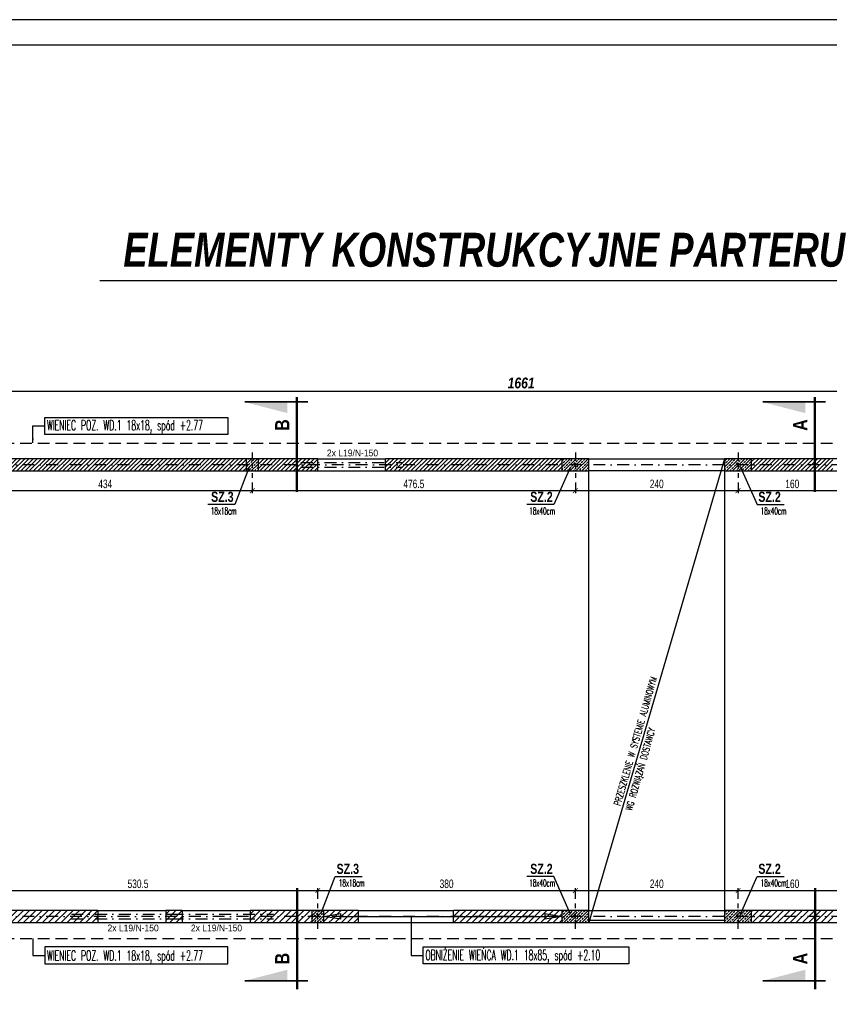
# Model space of a CAD drawing. Extents: x 10476 to 23681, y -304923 to -300723.
# Tile 8 of 25: x 15288 to 16482, y -302175 to -300723. Entities that reach past the tile are written whole.
import ezdxf

# ---------------------------------------------------------------- set-up
doc = ezdxf.new("R2010")
doc.units = 0
doc.header["$MEASUREMENT"] = 0
doc.linetypes.add('DASH', pattern=[0.75, 0.5, -0.25])
doc.linetypes.add('DASHDOT', pattern=[1, 0.5, -0.25, 0, -0.25])
doc.layers.get('0').update_dxf_attribs({"linetype": 'CONTINUOUS'})
doc.layers.get('DEFPOINTS').update_dxf_attribs({"linetype": 'CONTINUOUS'})
doc.styles.add('GRYF', font='arialbd.ttf', dxfattribs={"width": 0.8})
doc.styles.add('kursywa', font='arialbi.ttf', dxfattribs={"width": 0.8})
doc.styles.add('RAMKA', font='arial.ttf', dxfattribs={"width": 0.7})
doc.styles.get("Standard").update_dxf_attribs({"font": 'txt.shx', "width": 0.6})
doc.dimstyles.new('1-100', dxfattribs={"dimscale": 4, "dimtxt": 4, "dimasz": 2, "dimexe": 0.5, "dimexo": 1, "dimgap": 1, "dimtad": 1, "dimdec": 0, "dimrnd": 0.1, "dimdsep": 46, "dimtxsty": 'kursywa', "dimblk": 'ARCHTICK', "dimcen": 0, "dimclrd": 2, "dimclre": 2, "dimclrt": 7, "dimazin": 2, "dimtfac": 1, "dimtdec": 0, "dimtix": 1, "dimtmove": 0, "dimatfit": 3, "dimfxl": 1, "dimtolj": 1, "dimarcsym": 0})
doc.dimstyles.new('1-50', dxfattribs={"dimscale": 6.5, "dimtxt": 2, "dimasz": 1, "dimexe": 0.5, "dimexo": 1, "dimgap": 0.5, "dimtad": 1, "dimrnd": 0.5, "dimdsep": 46, "dimtxsty": 'RAMKA', "dimblk": 'ARCHTICK', "dimcen": 0, "dimclrd": 2, "dimclre": 2, "dimclrt": 7, "dimadec": 0, "dimazin": 2, "dimtfac": 1, "dimtix": 1, "dimtmove": 0, "dimatfit": 3, "dimfxl": 1, "dimtolj": 1, "dimarcsym": 0})
doc.dimstyles.new('1-75', dxfattribs={"dimscale": 7, "dimtxt": 1.8, "dimasz": 1, "dimexe": 0.5, "dimexo": 1, "dimgap": 0.5, "dimtad": 1, "dimrnd": 0.5, "dimdsep": 46, "dimtxsty": 'RAMKA', "dimblk": 'ARCHTICK', "dimcen": 0, "dimclrd": 2, "dimclre": 2, "dimclrt": 7, "dimadec": 0, "dimazin": 2, "dimtfac": 1, "dimtix": 1, "dimtmove": 0, "dimatfit": 3, "dimfxl": 1, "dimtolj": 1, "dimarcsym": 0})
doc.dimstyles.new('podciągi', dxfattribs={"dimscale": 0, "dimtxt": 0.0001, "dimasz": 25, "dimexe": 0, "dimexo": 0, "dimgap": 0.6, "dimtad": 1, "dimdec": 4, "dimrnd": 0.1, "dimdsep": 46, "dimtxsty": 'Standard', "dimcen": 0, "dimclrd": 1, "dimclre": 2, "dimclrt": 2, "dimadec": 0, "dimazin": 0, "dimtfac": 1, "dimtdec": 4, "dimtix": 1, "dimtmove": 0, "dimatfit": 3, "dimfxl": 1, "dimtolj": 1, "dimarcsym": 0})
pattern_1 = [(45, (-120554.61, -269893.226), (-4.5961939, 4.5961939), [])]
pattern_2 = [(45, (-4907.22, 0), (-3.09359217, 3.09359217), [])]

# ---------------------------------------------------------------- blocks, each defined once
blk = doc.blocks.new('_ArchTick')
at = {"color": 0, "linetype": 'Continuous', "const_width": 0.15}
blk.add_lwpolyline([(-0.5, -0.5), (0.5, 0.5)], dxfattribs=at)
blk = doc.blocks.new('*D12')
at = {"color": 2, "lineweight": -2, "ltscale": 35, "transparency": 16777216}
for p, q in [((15197.2, -301256.8), (15197.2, -301272.7)), ((16858.2, -301256.8), (16858.2, -301272.7)), ((15197.2, -301270.7), (16858.2, -301270.7))]:
    blk.add_line(p, q, dxfattribs=at)
at = {"layer": 'DEFPOINTS', "color": 0, "ltscale": 35, "transparency": 16777216}
for p in [(15197.2, -301252.8), (16858.2, -301252.8), (16858.2, -301270.7)]:
    blk.add_point(p, dxfattribs=at)
at = {"color": 2, "lineweight": -2, "ltscale": 35, "transparency": 16777216, "xscale": 8, "yscale": 8, "zscale": 8, "rotation": 180}
blk.add_blockref('_ArchTick', (15197.2, -301270.7), dxfattribs=at)
at = {"color": 2, "lineweight": -2, "ltscale": 35, "transparency": 16777216, "xscale": 8, "yscale": 8, "zscale": 8}
blk.add_blockref('_ArchTick', (16858.2, -301270.7), dxfattribs=at)
at = {"color": 7, "ltscale": 35, "transparency": 16777216, "insert": (16027.7, -301258.5), "char_height": 16, "attachment_point": 5, "style": 'kursywa'}
blk.add_mtext('\\A1;1661', dxfattribs=at)
blk = doc.blocks.new('_ClosedBlank')
at = {"color": 0, "linetype": 'ByBlock', "lineweight": -2}
for p, q in [((-1, 0.167), (0, 0)), ((-1, 0.167), (-1, -0.167)), ((0, 0), (-1, -0.167))]:
    blk.add_line(p, q, dxfattribs=at)
blk = doc.blocks.new('*D18')
at = {"color": 7, "lineweight": -2, "ltscale": 35, "transparency": 16777216}
blk.add_line((15761.7, -302045.1), (16062.7, -302045.1), dxfattribs=at)
at = {"color": 2, "lineweight": -2, "ltscale": 35, "transparency": 16777216}
blk.add_line((16087.7, -302045.1), (16087.7, -302045.1), dxfattribs=at)
at = {"layer": 'DEFPOINTS', "color": 0, "ltscale": 35, "transparency": 16777216}
for p in [(15736.7, -302045.1), (16087.7, -302045.1), (16087.7, -302045.1)]:
    blk.add_point(p, dxfattribs=at)
at = {"color": 7, "lineweight": -2, "ltscale": 35, "transparency": 16777216, "xscale": 25, "yscale": 25, "zscale": 25, "rotation": 180}
blk.add_blockref('_ClosedBlank', (15736.7, -302045.1), dxfattribs=at)
at = {"color": 7, "lineweight": -2, "ltscale": 35, "transparency": 16777216, "xscale": 25, "yscale": 25, "zscale": 25}
blk.add_blockref('_ClosedBlank', (16087.7, -302045.1), dxfattribs=at)
at = {"color": 2, "ltscale": 35, "transparency": 16777216, "insert": (15912.2, -302044.5), "char_height": 0.0001, "attachment_point": 5}
blk.add_mtext('\\A1;351', dxfattribs=at)
blk = doc.blocks.new('*D75')
at = {"color": 2, "lineweight": -2, "ltscale": 35, "transparency": 16777216}
for p, q in [((15197.2, -302019), (15197.2, -302003.6)), ((15197.2, -302007.1), (15727.7, -302007.1)), ((15727.7, -302019), (15727.7, -302003.6))]:
    blk.add_line(p, q, dxfattribs=at)
at = {"layer": 'DEFPOINTS', "color": 0, "ltscale": 35, "transparency": 16777216}
for p in [(15727.7, -302007.1), (15197.2, -302026), (15727.7, -302026)]:
    blk.add_point(p, dxfattribs=at)
at = {"color": 2, "lineweight": -2, "ltscale": 35, "transparency": 16777216, "xscale": 7, "yscale": 7, "zscale": 7, "rotation": 180}
blk.add_blockref('_ArchTick', (15197.2, -302007.1), dxfattribs=at)
at = {"color": 2, "lineweight": -2, "ltscale": 35, "transparency": 16777216, "xscale": 7, "yscale": 7, "zscale": 7}
blk.add_blockref('_ArchTick', (15727.7, -302007.1), dxfattribs=at)
at = {"color": 7, "ltscale": 35, "transparency": 16777216, "insert": (15462.5, -301997.1), "char_height": 12.6, "attachment_point": 5, "style": 'RAMKA'}
blk.add_mtext('\\A1;530.5', dxfattribs=at)
blk = doc.blocks.new('*D76')
at = {"color": 2, "lineweight": -2, "ltscale": 35, "transparency": 16777216}
for p, q in [((15727.7, -302019), (15727.7, -302003.6)), ((15727.7, -302007.1), (16107.7, -302007.1)), ((16107.7, -302019), (16107.7, -302003.6))]:
    blk.add_line(p, q, dxfattribs=at)
at = {"layer": 'DEFPOINTS', "color": 0, "ltscale": 35, "transparency": 16777216}
for p in [(16107.7, -302007.1), (15727.7, -302026), (16107.7, -302026)]:
    blk.add_point(p, dxfattribs=at)
at = {"color": 2, "lineweight": -2, "ltscale": 35, "transparency": 16777216, "xscale": 7, "yscale": 7, "zscale": 7, "rotation": 180}
blk.add_blockref('_ArchTick', (15727.7, -302007.1), dxfattribs=at)
at = {"color": 2, "lineweight": -2, "ltscale": 35, "transparency": 16777216, "xscale": 7, "yscale": 7, "zscale": 7}
blk.add_blockref('_ArchTick', (16107.7, -302007.1), dxfattribs=at)
at = {"color": 7, "ltscale": 35, "transparency": 16777216, "insert": (15917.7, -301997.1), "char_height": 12.6, "attachment_point": 5, "style": 'RAMKA'}
blk.add_mtext('\\A1;380', dxfattribs=at)
blk = doc.blocks.new('*D77')
at = {"color": 2, "lineweight": -2, "ltscale": 35, "transparency": 16777216}
for p, q in [((16107.7, -302019), (16107.7, -302003.6)), ((16107.7, -302007.1), (16347.7, -302007.1)), ((16347.7, -302019), (16347.7, -302003.6))]:
    blk.add_line(p, q, dxfattribs=at)
at = {"layer": 'DEFPOINTS', "color": 0, "ltscale": 35, "transparency": 16777216}
for p in [(16347.7, -302007.1), (16107.7, -302026), (16347.7, -302026)]:
    blk.add_point(p, dxfattribs=at)
at = {"color": 2, "lineweight": -2, "ltscale": 35, "transparency": 16777216, "xscale": 7, "yscale": 7, "zscale": 7, "rotation": 180}
blk.add_blockref('_ArchTick', (16107.7, -302007.1), dxfattribs=at)
at = {"color": 2, "lineweight": -2, "ltscale": 35, "transparency": 16777216, "xscale": 7, "yscale": 7, "zscale": 7}
blk.add_blockref('_ArchTick', (16347.7, -302007.1), dxfattribs=at)
at = {"color": 7, "ltscale": 35, "transparency": 16777216, "insert": (16227.7, -301997.1), "char_height": 12.6, "attachment_point": 5, "style": 'RAMKA'}
blk.add_mtext('\\A1;240', dxfattribs=at)
blk = doc.blocks.new('*D78')
at = {"color": 2, "lineweight": -2, "ltscale": 35, "transparency": 16777216}
for p, q in [((16347.7, -302019), (16347.7, -302003.6)), ((16347.7, -302007.1), (16507.7, -302007.1)), ((16507.7, -302019), (16507.7, -302003.6))]:
    blk.add_line(p, q, dxfattribs=at)
at = {"layer": 'DEFPOINTS', "color": 0, "ltscale": 35, "transparency": 16777216}
for p in [(16507.7, -302007.1), (16347.7, -302026), (16507.7, -302026)]:
    blk.add_point(p, dxfattribs=at)
at = {"color": 2, "lineweight": -2, "ltscale": 35, "transparency": 16777216, "xscale": 7, "yscale": 7, "zscale": 7, "rotation": 180}
blk.add_blockref('_ArchTick', (16347.7, -302007.1), dxfattribs=at)
at = {"color": 2, "lineweight": -2, "ltscale": 35, "transparency": 16777216, "xscale": 7, "yscale": 7, "zscale": 7}
blk.add_blockref('_ArchTick', (16507.7, -302007.1), dxfattribs=at)
at = {"color": 7, "ltscale": 35, "transparency": 16777216, "insert": (16427.7, -301997.1), "char_height": 12.6, "attachment_point": 5, "style": 'RAMKA'}
blk.add_mtext('\\A1;160', dxfattribs=at)
blk = doc.blocks.new('*D86')
at = {"color": 2, "lineweight": -2, "ltscale": 35, "transparency": 16777216}
for p, q in [((15197.2, -301405.3), (15197.2, -301420.7)), ((15197.2, -301417.2), (15631, -301417.2)), ((15631, -301405.3), (15631, -301420.7))]:
    blk.add_line(p, q, dxfattribs=at)
at = {"layer": 'DEFPOINTS', "color": 0, "ltscale": 35, "transparency": 16777216}
for p in [(15197.2, -301398.3), (15631, -301398.3), (15631, -301417.2)]:
    blk.add_point(p, dxfattribs=at)
at = {"color": 2, "lineweight": -2, "ltscale": 35, "transparency": 16777216, "xscale": 7, "yscale": 7, "zscale": 7, "rotation": 180}
blk.add_blockref('_ArchTick', (15197.2, -301417.2), dxfattribs=at)
at = {"color": 2, "lineweight": -2, "ltscale": 35, "transparency": 16777216, "xscale": 7, "yscale": 7, "zscale": 7}
blk.add_blockref('_ArchTick', (15631, -301417.2), dxfattribs=at)
at = {"color": 7, "ltscale": 35, "transparency": 16777216, "insert": (15414.1, -301407.3), "char_height": 12.6, "attachment_point": 5, "style": 'RAMKA'}
blk.add_mtext('\\A1;434', dxfattribs=at)
blk = doc.blocks.new('*D87')
at = {"color": 2, "lineweight": -2, "ltscale": 35, "transparency": 16777216}
for p, q in [((15631, -301405.3), (15631, -301420.7)), ((15631, -301417.2), (16107.7, -301417.2)), ((16107.7, -301405.3), (16107.7, -301420.7))]:
    blk.add_line(p, q, dxfattribs=at)
at = {"layer": 'DEFPOINTS', "color": 0, "ltscale": 35, "transparency": 16777216}
for p in [(15631, -301398.3), (16107.7, -301398.3), (16107.7, -301417.2)]:
    blk.add_point(p, dxfattribs=at)
at = {"color": 2, "lineweight": -2, "ltscale": 35, "transparency": 16777216, "xscale": 7, "yscale": 7, "zscale": 7, "rotation": 180}
blk.add_blockref('_ArchTick', (15631, -301417.2), dxfattribs=at)
at = {"color": 2, "lineweight": -2, "ltscale": 35, "transparency": 16777216, "xscale": 7, "yscale": 7, "zscale": 7}
blk.add_blockref('_ArchTick', (16107.7, -301417.2), dxfattribs=at)
at = {"color": 7, "ltscale": 35, "transparency": 16777216, "insert": (15869.4, -301407.3), "char_height": 12.6, "attachment_point": 5, "style": 'RAMKA'}
blk.add_mtext('\\A1;476.5', dxfattribs=at)
blk = doc.blocks.new('*D88')
at = {"color": 2, "lineweight": -2, "ltscale": 35, "transparency": 16777216}
for p, q in [((16107.7, -301405.3), (16107.7, -301420.7)), ((16107.7, -301417.2), (16347.7, -301417.2)), ((16347.7, -301405.3), (16347.7, -301420.7))]:
    blk.add_line(p, q, dxfattribs=at)
at = {"layer": 'DEFPOINTS', "color": 0, "ltscale": 35, "transparency": 16777216}
for p in [(16107.7, -301398.3), (16347.7, -301398.3), (16347.7, -301417.2)]:
    blk.add_point(p, dxfattribs=at)
at = {"color": 2, "lineweight": -2, "ltscale": 35, "transparency": 16777216, "xscale": 7, "yscale": 7, "zscale": 7, "rotation": 180}
blk.add_blockref('_ArchTick', (16107.7, -301417.2), dxfattribs=at)
at = {"color": 2, "lineweight": -2, "ltscale": 35, "transparency": 16777216, "xscale": 7, "yscale": 7, "zscale": 7}
blk.add_blockref('_ArchTick', (16347.7, -301417.2), dxfattribs=at)
at = {"color": 7, "ltscale": 35, "transparency": 16777216, "insert": (16227.7, -301407.3), "char_height": 12.6, "attachment_point": 5, "style": 'RAMKA'}
blk.add_mtext('\\A1;240', dxfattribs=at)
blk = doc.blocks.new('*D89')
at = {"color": 2, "lineweight": -2, "ltscale": 35, "transparency": 16777216}
for p, q in [((16347.7, -301405.3), (16347.7, -301420.7)), ((16347.7, -301417.2), (16507.7, -301417.2)), ((16507.7, -301405.3), (16507.7, -301420.7))]:
    blk.add_line(p, q, dxfattribs=at)
at = {"layer": 'DEFPOINTS', "color": 0, "ltscale": 35, "transparency": 16777216}
for p in [(16347.7, -301398.3), (16507.7, -301398.3), (16507.7, -301417.2)]:
    blk.add_point(p, dxfattribs=at)
at = {"color": 2, "lineweight": -2, "ltscale": 35, "transparency": 16777216, "xscale": 7, "yscale": 7, "zscale": 7, "rotation": 180}
blk.add_blockref('_ArchTick', (16347.7, -301417.2), dxfattribs=at)
at = {"color": 2, "lineweight": -2, "ltscale": 35, "transparency": 16777216, "xscale": 7, "yscale": 7, "zscale": 7}
blk.add_blockref('_ArchTick', (16507.7, -301417.2), dxfattribs=at)
at = {"color": 7, "ltscale": 35, "transparency": 16777216, "insert": (16427.7, -301407.3), "char_height": 12.6, "attachment_point": 5, "style": 'RAMKA'}
blk.add_mtext('\\A1;160', dxfattribs=at)

msp = doc.modelspace()

# ---------------------------------------------------------------- hatches: boundary and pattern name
at = {"linetype": 'Continuous', "ltscale": 40}
h = msp.add_hatch(dxfattribs=at)
h.set_pattern_fill('ANSI31', color=2, scale=35, style=0)
h.set_pattern_definition(pattern_2)
h.paths.add_polyline_path([(15519.22498, -301370.14813), (15188.22498, -301370.14813), (15206.22498, -301388.14813), (15519.22498, -301388.14813)], flags=0)
h = msp.add_hatch(dxfattribs=at)
h.set_pattern_fill('ANSI31', color=2, scale=35, style=0)
h.set_pattern_definition(pattern_2)
h.paths.add_polyline_path([(15531.22498, -301370.14813), (15519.22498, -301370.14813), (15519.22498, -301388.14813), (15531.22498, -301388.14813)], flags=0)
h = msp.add_hatch(dxfattribs=at)
h.set_pattern_fill('ANSI31', color=2, scale=35, style=0)
h.set_pattern_definition(pattern_2)
h.paths.add_polyline_path([(15639.97542, -301370.14813), (15639.97542, -301388.14813), (15727.72498, -301388.14813), (15727.72498, -301375.14813), (15727.72497, -301370.14813)])
h.paths.add_polyline_path([(15621.97542, -301388.14813), (15621.97542, -301370.14813), (15531.22498, -301370.14813), (15531.22498, -301388.14813)])
at = {"linetype": 'Continuous', "ltscale": 35}
h = msp.add_hatch(dxfattribs=at)
h.set_pattern_fill('ANSI33', scale=25, style=0)
h.set_pattern_definition([(45, (-7869.372, -131431.5625), (-4.41941738, 4.41941738), []), (45, (-7864.9524, -131431.5625), (-4.41941738, 4.41941738), [3.125, -1.5625])])
h.paths.add_polyline_path([(15639.97542, -301388.14813), (15639.97542, -301370.14813), (15621.97542, -301370.14813), (15621.97542, -301388.14813)])
at = {"linetype": 'Continuous', "ltscale": 40}
h = msp.add_hatch(dxfattribs=at)
h.set_pattern_fill('ANSI31', color=2, scale=35, style=0)
h.set_pattern_definition(pattern_2)
h.paths.add_polyline_path([(15827.72498, -301388.14813), (16087.72498, -301388.14813), (16087.72498, -301370.14813), (15827.72498, -301370.14813)])
at = {"linetype": 'Continuous', "ltscale": 35}
h = msp.add_hatch(dxfattribs=at)
h.set_pattern_fill('ANSI33', scale=25, style=0)
h.set_pattern_definition([(45, (-7381.622, -131431.5625), (-4.41941738, 4.41941738), []), (45, (-7377.203, -131431.5625), (-4.41941738, 4.41941738), [3.125, -1.5625])])
h.paths.add_polyline_path([(16127.72498, -301388.14813), (16127.72498, -301370.14813), (16087.72498, -301370.14813), (16087.72498, -301388.14813)])
h = msp.add_hatch(dxfattribs=at)
h.set_pattern_fill('ANSI33', scale=25, style=0)
h.set_pattern_definition([(45, (-7141.622, -131431.5625), (-4.41941738, 4.41941738), []), (45, (-7137.203, -131431.5625), (-4.41941738, 4.41941738), [3.125, -1.5625])])
h.paths.add_polyline_path([(16367.72498, -301388.14813), (16367.72498, -301370.14813), (16327.72498, -301370.14813), (16327.72498, -301388.14813)])
at = {"linetype": 'Continuous', "ltscale": 40}
h = msp.add_hatch(dxfattribs=at)
h.set_pattern_fill('ANSI31', color=2, scale=35, style=0)
h.set_pattern_definition(pattern_2)
h.paths.add_polyline_path([(16367.72498, -301388.14813), (16487.72498, -301388.14813), (16487.72498, -301370.14813), (16483.64058, -301370.14813), (16367.72498, -301370.14813)])
at = {"linetype": 'DASHDOT', "ltscale": 35}
h = msp.add_hatch(dxfattribs=at)
h.set_pattern_fill('CEGŁA_ZWYKŁA', color=2, scale=100, style=0, pattern_type=2)
h.set_pattern_definition(pattern_1)
h.paths.add_polyline_path([(15369.81963, -302036.14813), (15206.22498, -302036.14813), (15188.22498, -302054.14813), (15369.81963, -302054.14813)], flags=0)
h = msp.add_hatch(dxfattribs=at)
h.set_pattern_fill('CEGŁA_ZWYKŁA', color=2, scale=100, style=0, pattern_type=2)
h.set_pattern_definition(pattern_1)
h.paths.add_polyline_path([(15369.81963, -302054.14813), (15381.81963, -302054.14813), (15381.81963, -302036.14813), (15369.81963, -302036.14813)], flags=0)
h = msp.add_hatch(dxfattribs=at)
h.set_pattern_fill('CEGŁA_ZWYKŁA', color=2, scale=100, style=0, pattern_type=2)
h.set_pattern_definition(pattern_1)
h.paths.add_polyline_path([(15381.81963, -302054.14813), (15403.31963, -302054.14813), (15403.31963, -302049.14813), (15403.31963, -302036.14813), (15381.81963, -302036.14813)], flags=0)
h = msp.add_hatch(dxfattribs=at)
h.set_pattern_fill('CEGŁA_ZWYKŁA', color=2, scale=100, style=0, pattern_type=2)
h.set_pattern_definition([(45, (-120679.015, -269893.226), (-4.5961939, 4.5961939), [])])
h.paths.add_polyline_path([(15503.31963, -302049.14813), (15503.31963, -302054.14813), (15527.72498, -302054.14813), (15527.72498, -302036.14813), (15503.31963, -302036.14813)])
h = msp.add_hatch(dxfattribs=at)
h.set_pattern_fill('CEGŁA_ZWYKŁA', color=2, scale=100, style=0, pattern_type=2)
h.set_pattern_definition(pattern_1)
h.paths.add_polyline_path([(15627.72498, -302049.14813), (15627.72498, -302054.14813), (15634.22498, -302054.14813), (15634.22498, -302036.14813), (15627.72498, -302036.14813)], flags=0)
h = msp.add_hatch(dxfattribs=at)
h.set_pattern_fill('CEGŁA_ZWYKŁA', color=2, scale=100, style=0, pattern_type=2)
h.set_pattern_definition(pattern_1)
h.paths.add_polyline_path([(15634.22498, -302054.14813), (15646.22498, -302054.14813), (15646.22498, -302036.14813), (15634.22498, -302036.14813)], flags=0)
h = msp.add_hatch(dxfattribs=at)
h.set_pattern_fill('CEGŁA_ZWYKŁA', color=2, scale=100, style=0, pattern_type=2)
h.set_pattern_definition(pattern_1)
h.paths.add_polyline_path([(15718.72498, -302054.14813), (15718.72498, -302036.14813), (15646.22498, -302036.14813), (15646.22498, -302054.14813)])
h.paths.add_polyline_path([(15736.72498, -302036.14813), (15736.72498, -302054.14813), (15749.22498, -302054.14813), (15749.22498, -302036.14813)])
at = {"linetype": 'Continuous', "ltscale": 35}
h = msp.add_hatch(dxfattribs=at)
h.set_pattern_fill('ANSI33', scale=25, style=0)
h.set_pattern_definition([(45, (-7772.622, -132097.5625), (-4.41941738, 4.41941738), []), (45, (-7768.203, -132097.5625), (-4.41941738, 4.41941738), [3.125, -1.5625])])
h.paths.add_polyline_path([(15736.72498, -302054.14813), (15736.72498, -302036.14813), (15718.72498, -302036.14813), (15718.72498, -302054.14813)])
at = {"linetype": 'DASHDOT', "ltscale": 35}
h = msp.add_hatch(dxfattribs=at)
h.set_pattern_fill('CEGŁA_ZWYKŁA', color=2, scale=100, style=0, pattern_type=2)
h.set_pattern_definition(pattern_1)
h.paths.add_polyline_path([(15749.22498, -302054.14813), (15761.22498, -302054.14813), (15761.22498, -302036.14813), (15749.22498, -302036.14813)], flags=0)
h = msp.add_hatch(dxfattribs=at)
h.set_pattern_fill('CEGŁA_ZWYKŁA', color=2, scale=100, style=0, pattern_type=2)
h.set_pattern_definition(pattern_1)
h.paths.add_polyline_path([(15761.22498, -302054.14813), (15787.72498, -302054.14813), (15787.72498, -302042.64813), (15787.72498, -302036.14813), (15761.22498, -302036.14813)])
h = msp.add_hatch(dxfattribs=at)
h.set_pattern_fill('CEGŁA_ZWYKŁA', color=2, scale=100, style=0, pattern_type=2)
h.set_pattern_definition(pattern_1)
h.paths.add_polyline_path([(15927.72498, -302042.64813), (15927.72498, -302054.14813), (15929.22498, -302054.14813), (15929.22498, -302036.14813), (15927.72498, -302036.14813)], flags=0)
h = msp.add_hatch(dxfattribs=at)
h.set_pattern_fill('CEGŁA_ZWYKŁA', color=2, scale=100, style=0, pattern_type=2)
h.set_pattern_definition(pattern_1)
h.paths.add_polyline_path([(15929.22498, -302054.14813), (15941.22498, -302054.14813), (15941.22498, -302036.14813), (15929.22498, -302036.14813)], flags=0)
h = msp.add_hatch(dxfattribs=at)
h.set_pattern_fill('CEGŁA_ZWYKŁA', color=2, scale=100, style=0, pattern_type=2)
h.set_pattern_definition(pattern_1)
h.paths.add_polyline_path([(15941.22498, -302054.14813), (16087.72498, -302054.14813), (16087.72498, -302036.14813), (15941.22498, -302036.14813)])
at = {"linetype": 'Continuous', "ltscale": 35}
h = msp.add_hatch(dxfattribs=at)
h.set_pattern_fill('ANSI33', scale=25, style=0)
h.set_pattern_definition([(45, (-7381.622, -132097.5625), (-4.41941738, 4.41941738), []), (45, (-7377.203, -132097.5625), (-4.41941738, 4.41941738), [3.125, -1.5625])])
h.paths.add_polyline_path([(16127.72498, -302054.14813), (16127.72498, -302036.14813), (16087.72498, -302036.14813), (16087.72498, -302054.14813)])
h = msp.add_hatch(dxfattribs=at)
h.set_pattern_fill('ANSI33', scale=25, style=0)
h.set_pattern_definition([(45, (-7141.622, -132097.5625), (-4.41941738, 4.41941738), []), (45, (-7137.203, -132097.5625), (-4.41941738, 4.41941738), [3.125, -1.5625])])
h.paths.add_polyline_path([(16367.72498, -302054.14813), (16367.72498, -302036.14813), (16327.72498, -302036.14813), (16327.72498, -302054.14813)])
at = {"linetype": 'DASHDOT', "ltscale": 35}
h = msp.add_hatch(dxfattribs=at)
h.set_pattern_fill('CEGŁA_ZWYKŁA', color=2, scale=100, style=0, pattern_type=2)
h.set_pattern_definition(pattern_1)
h.paths.add_polyline_path([(16367.72498, -302036.14813), (16367.72498, -302054.14813), (16527.72497, -302054.14813), (16487.72498, -302054.14813), (16487.72498, -302036.14813)])

# ---------------------------------------------------------------- linework, layer by layer
at = {"color": 2, "ltscale": 35}
for p, q in [((15405.9, -301107.01343), (16711.96, -301107.01343)), ((16327.72498, -301370.14813), (16127.72587, -302054.14813))]:
    msp.add_line(p, q, dxfattribs=at)
at = {"color": 7, "ltscale": 35}
for p, q in [((15712.91081, -301285.96538), (15620.21887, -301285.96538)), ((15712.91081, -301286.66538), (15620.21887, -301286.66538)), ((15696.43, -301418.75503), (15696.43, -301279.37519)), ((15697.13, -301418.75503), (15697.13, -301279.37519)), ((15697.83, -301418.75503), (15697.83, -301279.37519)), ((16476.92584, -301285.96538), (16384.2339, -301285.96538)), ((16476.92584, -301286.66538), (16384.2339, -301286.66538)), ((16460.44502, -301418.75503), (16460.44502, -301279.37519)), ((16461.14502, -301418.75503), (16461.14502, -301279.37519)), ((16461.84502, -301418.75503), (16461.84502, -301279.37519)), ((15696.43, -302003.58867), (15696.43, -302152.46456)), ((15697.13, -302003.58867), (15697.13, -302152.46456)), ((15697.83, -302003.58867), (15697.83, -302152.46456)), ((16460.44502, -302003.58867), (16460.44502, -302152.46456)), ((16461.14502, -302003.58867), (16461.14502, -302152.46456)), ((16461.84502, -302003.58867), (16461.84502, -302152.46456)), ((15712.91081, -302139.96267), (15620.21887, -302139.96267)), ((15712.91081, -302140.66267), (15620.21887, -302140.66267)), ((16476.92584, -302139.96267), (16384.2339, -302139.96267)), ((16476.92584, -302140.66267), (16384.2339, -302140.66267))]:
    msp.add_line(p, q, dxfattribs=at)
at = {"linetype": 'Continuous'}
for p, q in [((15519.22498, -301370.14813), (15188.22498, -301370.14813)), ((15531.22498, -301370.14813), (15519.22498, -301370.14813)), ((15727.72498, -301370.14813), (15531.22498, -301370.14813)), ((15727.72498, -301388.14813), (15727.72498, -301370.14813)), ((16127.72498, -301370.14813), (15827.72498, -301370.14813)), ((15827.72498, -301388.14813), (15827.72498, -301370.14813)), ((16127.72498, -301388.14813), (16127.72498, -301370.14813)), ((16527.72498, -301370.14813), (16327.72498, -301370.14813)), ((15206.22498, -301388.14813), (15727.72498, -301388.14813)), ((15827.72498, -301388.14813), (16127.72498, -301388.14813)), ((16327.72498, -301388.14813), (16527.72498, -301388.14813)), ((15403.31963, -302036.14813), (15206.22498, -302036.14813)), ((15403.31963, -302036.14813), (15403.31963, -302054.14813)), ((15527.72498, -302036.14813), (15503.31963, -302036.14813)), ((15503.31963, -302036.14813), (15503.31963, -302054.14813)), ((15527.72498, -302036.14813), (15527.72498, -302054.14813)), ((15787.72498, -302036.14813), (15627.72498, -302036.14813)), ((15627.72498, -302036.14813), (15627.72498, -302054.14813)), ((15787.72498, -302054.14813), (15787.72498, -302036.14813)), ((16127.72498, -302036.14813), (15927.72498, -302036.14813)), ((15927.72498, -302054.14813), (15927.72498, -302036.14813)), ((16127.72498, -302054.14813), (16127.72498, -302036.14813)), ((16527.72498, -302036.14813), (16327.72498, -302036.14813)), ((16327.72498, -302036.14813), (16327.72498, -302054.14813)), ((15188.22498, -302054.14813), (15369.81963, -302054.14813)), ((15369.81963, -302054.14813), (15381.81963, -302054.14813)), ((15381.81963, -302054.14813), (15403.31963, -302054.14813)), ((15503.31963, -302054.14813), (15527.72498, -302054.14813)), ((15627.72498, -302054.14813), (15634.22498, -302054.14813)), ((15634.22498, -302054.14813), (15646.22498, -302054.14813)), ((15646.22498, -302054.14813), (15749.22498, -302054.14813)), ((15749.22498, -302054.14813), (15761.22498, -302054.14813)), ((15761.22498, -302054.14813), (15787.72498, -302054.14813)), ((15927.72498, -302054.14813), (15929.22498, -302054.14813)), ((15927.72498, -302054.14813), (15928.01461, -302054.14813)), ((15929.22498, -302054.14813), (15941.22498, -302054.14813)), ((15941.22498, -302054.14813), (16127.72498, -302054.14813)), ((16327.72498, -302054.14813), (16527.72498, -302054.14813))]:
    msp.add_line(p, q, dxfattribs=at)
at = {"color": 2, "linetype": 'DASHDOT', "ltscale": 15}
for p, q in [((15630.97542, -301361.06626), (15630.97542, -301398.28626)), ((16107.72498, -301361.06626), (16107.72498, -301398.28626)), ((16347.72498, -301361.06626), (16347.72498, -301398.28626)), ((15727.72498, -302063.23), (15727.72498, -302026.01)), ((16107.72498, -302063.23), (16107.72498, -302026.01)), ((16347.72498, -302063.23), (16347.72498, -302026.01))]:
    msp.add_line(p, q, dxfattribs=at)
at = {"color": 2}
for p, q in [((15727.72498, -301370.14813), (15827.72498, -301370.14813)), ((16127.72498, -301370.14813), (16327.72498, -301370.14813)), ((15727.72498, -301388.14813), (15827.72498, -301388.14813)), ((16327.72498, -301388.14813), (16127.72498, -301388.14813)), ((15403.31963, -302036.14813), (15503.31963, -302036.14813)), ((15527.72498, -302036.14813), (15627.72498, -302036.14813)), ((15787.72498, -302036.14813), (15927.72498, -302036.14813)), ((16127.72498, -302036.14813), (16327.72498, -302036.14813)), ((15403.31963, -302054.14813), (15503.31963, -302054.14813)), ((15527.72498, -302054.14813), (15627.72498, -302054.14813)), ((15787.72498, -302054.14813), (15927.72498, -302054.14813)), ((16127.72498, -302054.14813), (16327.72498, -302054.14813))]:
    msp.add_line(p, q, dxfattribs=at)
msp.add_line((16327.72498, -301370.14813), (16327.72498, -301388.14813))
at = {"color": 2, "linetype": 'DASHDOT', "ltscale": 35}
for p, q in [((17029.36, -301379.14813), (15000.8, -301379.14813)), ((17029.36, -302045.14813), (15000.8, -302045.14813))]:
    msp.add_line(p, q, dxfattribs=at)
at = {"color": 1, "linetype": 'DASHDOT', "ltscale": 35}
for p, q in [((15702.69309, -301375.64806), (15852.69309, -301375.64806)), ((15702.69309, -301382.6482), (15852.69309, -301382.6482)), ((15364.18056, -302041.64806), (15514.18056, -302041.64806)), ((15512.22364, -302041.64806), (15662.22364, -302041.64806)), ((15364.18056, -302048.6482), (15514.18056, -302048.6482)), ((15512.22364, -302048.6482), (15662.22364, -302048.6482))]:
    msp.add_line(p, q, dxfattribs=at)
at = {"color": 7, "ltscale": 35}
for points in [[(14631.75, -302950.11), (17781.75, -302950.11), (17781.75, -300722.61), (14631.75, -300722.61)], [(14781.75, -302912.61), (17744.25, -302912.61), (17744.25, -300760.11), (14781.75, -300760.11)], [(15621.97542, -301388.14813), (15639.97542, -301388.14813), (15639.97542, -301370.14813), (15621.97542, -301370.14813)], [(16087.72498, -301388.14813), (16127.72498, -301388.14813), (16127.72498, -301370.14813), (16087.72498, -301370.14813)], [(16327.72498, -301388.14813), (16367.72498, -301388.14813), (16367.72498, -301370.14813), (16327.72498, -301370.14813)], [(15718.72498, -302054.14813), (15736.72498, -302054.14813), (15736.72498, -302036.14813), (15718.72498, -302036.14813)], [(16087.72498, -302054.14813), (16127.72498, -302054.14813), (16127.72498, -302036.14813), (16087.72498, -302036.14813)], [(16327.72498, -302054.14813), (16367.72498, -302054.14813), (16367.72498, -302036.14813), (16327.72498, -302036.14813)]]:
    msp.add_lwpolyline(points, close=True, dxfattribs=at)
at = {"color": 2, "ltscale": 35}
for points in [[(15595.1838, -301334.17166), (15324.88388, -301334.17166), (15324.88388, -301309.12842), (15595.1838, -301309.12842)], [(16127.72498, -301370.14813), (16327.72498, -301370.14813), (16327.72498, -302051.14813), (16127.72498, -302051.14813)], [(15595.1838, -302090.12461), (15324.88388, -302090.12461), (15324.88388, -302115.16784), (15595.1838, -302115.16784)], [(16186.77746, -302115.16784), (15883.08388, -302115.16784), (15883.08388, -302090.12461), (16186.77746, -302090.12461)]]:
    msp.add_lwpolyline(points, close=True, dxfattribs=at)
at = {"color": 7, "linetype": 'DASH', "ltscale": 35, "flags": 128}
for points in [[(15215.84, -301338.19813), (15134.22498, -301347.19813), (16921.22498, -301347.19811), (16875.53, -301358.87)], [(15215.84, -302068.53813), (15134.22498, -302077.53813), (16921.22498, -302077.53811), (16875.53, -302089.21)]]:
    msp.add_lwpolyline(points, dxfattribs=at)
at = {"color": 7, "ltscale": 35}
for points in [[(15620.21887, -301286.66538), (15682.74914, -301302.84424), (15682.74914, -301286.66538)], [(16384.2339, -301286.66538), (16446.76416, -301302.84424), (16446.76416, -301286.66538)], [(15620.21887, -302139.96267), (15682.74914, -302123.78381), (15682.74914, -302139.96267)], [(16384.2339, -302139.96267), (16446.76416, -302123.78381), (16446.76416, -302139.96267)]]:
    msp.add_solid(points, dxfattribs=at)

# ---------------------------------------------------------------- texts
for s, height, style, width, p in [('ELEMENTY KONSTRUKCYJNE PARTERU', 50.0025, 'kursywa', 0.8, (15440.73267, -301086.94017)), ('SZ.3', 15, 'GRYF', 0.75, (15570.27434, -301433.75027)), ('SZ.2', 15, 'GRYF', 0.75, (16041.039, -301433.75027)), ('SZ.2', 15, 'GRYF', 0.75, (16377.5937, -301433.75027)), ('SZ.3', 15, 'GRYF', 0.75, (15755.3437, -301982.43401)), ('SZ.2', 15, 'GRYF', 0.75, (16041.039, -301982.43401)), ('SZ.2', 15, 'GRYF', 0.75, (16377.5937, -301982.43401))]:
    msp.add_text(s, height=height, dxfattribs=dict(at, style=style, width=width)).set_placement(p)
for s, height, rotation, width, p in [('WIENIEC POZ. WD.1 18x18, spód +2.77', 15.0075, 359.99999865, 0.55, (15328.22287, -301328.20688)), ('PRZESZKLENIE W SYSTEMIE ALUMINOWYM', 10, 74, 0.6, (16173.94443, -301882.66125)), ('WG ROZWIĄZAŃ DOSTAWCY', 10, 74, 0.6, (16191.14136, -301889.80691)), ('WIENIEC POZ. WD.1 18x18, spód +2.77', 15.0075, 0.00000135, 0.55, (15328.22287, -302110.34438)), ('OBNIŻENIE WIEŃCA WD.1 18x85, spód +2.10', 15.0075, 0.00000135, 0.55, (15886.42287, -302109.5768))]:
    msp.add_text(s, height=height, rotation=rotation, dxfattribs=dict(at, width=width)).set_placement(p)
at = {"color": 7, "ltscale": 35, "style": 'GRYF', "width": 0.8}
for s, p in [('B', (15685.74284, -301328.9152)), ('A', (16449.75787, -301328.9152)), ('B', (15685.74284, -302115.80122)), ('A', (16449.75787, -302115.80122))]:
    msp.add_text(s, height=21, rotation=90, dxfattribs=at).set_placement(p)
at = {"color": 2, "ltscale": 35, "style": 'RAMKA', "width": 0.9}
for p in [(15741.1718, -301366.56408), (15417.52269, -302067.13988), (15540.53681, -302067.13988)]:
    msp.add_text('2x L19/N-150', height=10, rotation=359.9999992, dxfattribs=at).set_placement(p)
at = {"color": 7, "ltscale": 35, "width": 0.5}
for s, p in [('18x18cm', (15569.92503, -301452.15027)), ('18x40cm', (16039.74125, -301452.15027)), ('18x40cm', (16381.02537, -301452.15027)), ('18x18cm', (15758.77537, -302000.83401)), ('18x40cm', (16039.74125, -302000.83401)), ('18x40cm', (16381.02537, -302000.83401))]:
    msp.add_text(s, height=10, dxfattribs=at).set_placement(p)

# ---------------------------------------------------------------- dimensions: what is measured, and where the dimension line sits
at = {"color": 7, "ltscale": 35}
dim = msp.add_linear_dim(base=(16858.22498, -301270.73597), p1=(15197.22498, -301252.79801), p2=(16858.22498, -301252.79801), dimstyle='1-100', dxfattribs=at)
dim.commit()
dim.dimension.update_dxf_attribs({"geometry": '*D12', "text_midpoint": (16027.72498, -301258.54498)})
at = {"color": 2, "ltscale": 35}
for base, p1, p2, dimstyle, override, picture, middle in [((15630.97542, -301417.22626), (15197.22498, -301398.28626), (15630.97542, -301398.28626), '1-75', {"dimtmove": 1}, '*D86', (15414.1002, -301407.28874)), ((16107.72498, -301417.22626), (15630.97542, -301398.28626), (16107.72498, -301398.28626), '1-75', {"dimtmove": 1}, '*D87', (15869.3502, -301407.29304)), ((16347.72498, -301417.22626), (16107.72498, -301398.28626), (16347.72498, -301398.28626), '1-75', {"dimtmove": 1}, '*D88', (16227.72498, -301407.29304)), ((16507.72498, -301417.22626), (16347.72498, -301398.28626), (16507.72498, -301398.28626), '1-75', {"dimtmove": 1}, '*D89', (16427.72498, -301407.29304)), ((15727.72498, -302007.07), (15197.22498, -302026.01), (15727.72498, -302026.01), '1-75', {"dimtmove": 1}, '*D75', (15462.47498, -301997.13248)), ((16107.72498, -302007.07), (15727.72498, -302026.01), (16107.72498, -302026.01), '1-75', {"dimtmove": 1}, '*D76', (15917.72498, -301997.13248)), ((16347.72498, -302007.07), (16107.72498, -302026.01), (16347.72498, -302026.01), '1-75', {"dimtmove": 1}, '*D77', (16227.72498, -301997.13678)), ((16507.72498, -302007.07), (16347.72498, -302026.01), (16507.72498, -302026.01), '1-75', {"dimtmove": 1}, '*D78', (16427.72498, -301997.13678)), ((16087.72498, -302045.14813), (15736.72498, -302045.14813), (16087.72498, -302045.14813), 'podciągi', {"dimscale": 1, "dimblk1": 'ClosedBlank', "dimblk2": 'ClosedBlank', "dimsah": 1, "dimclrd": 7}, '*D18', (15912.22498, -302044.54808))]:
    dim = msp.add_linear_dim(base=base, p1=p1, p2=p2, dimstyle=dimstyle, override=override, dxfattribs=at)
    dim.commit()
    dim.dimension.update_dxf_attribs({"geometry": picture, "text_midpoint": middle})

# ---------------------------------------------------------------- leaders
for points in [[(15307.47, -301346.75813), (15307.47, -301321.65004), (15324.88388, -301321.65004)], [(15865.67, -302045.14813), (15865.67, -302102.64622), (15883.08388, -302102.64622)], [(15307.47, -302077.53813), (15307.47, -302102.64622), (15324.88388, -302102.64622)]]:
    msp.add_leader(points, dimstyle='1-50', dxfattribs=at)
at = {"color": 7, "linetype": 'Continuous', "ltscale": 35}
for points in [[(15626.5504, -301382.74626), (15605.24676, -301437.80626), (15565.33955, -301437.80626)], [(16100.27, -301382.41626), (16075.89631, -301437.80626), (16035.9891, -301437.80626)], [(16351.32995, -301382.41626), (16375.70364, -301437.80626), (16415.61085, -301437.80626)], [(15732.15, -302041.55), (15753.45364, -301986.49), (15793.36085, -301986.49)], [(16100.27, -302041.88), (16075.89631, -301986.49), (16035.9891, -301986.49)], [(16351.32995, -302041.88), (16375.70364, -301986.49), (16415.61085, -301986.49)]]:
    msp.add_leader(points, dimstyle='1-50', override={"dimgap": 0.5, "dimtad": 0}, dxfattribs=at)

doc.saveas('drawing.dxf')
